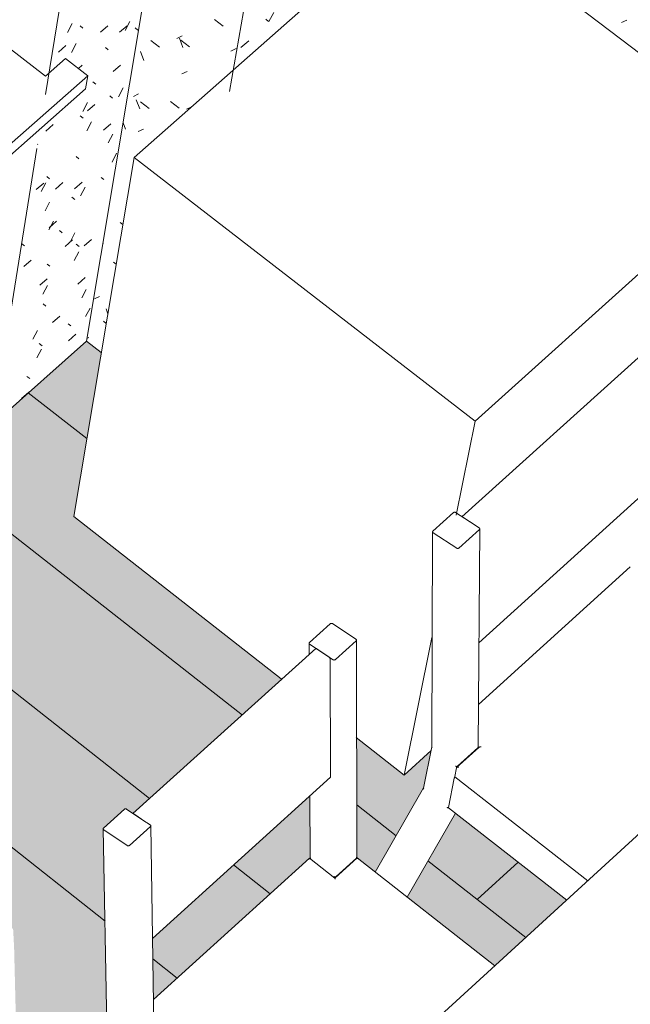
# Model space of a CAD drawing. Header units: centimetres. Extents: x -2274.6 to -2273.04, y 1316.35 to 1317.85.
# Tile 43 of 59: x -2273.83 to -2273.74, y 1317.37 to 1317.53. Entities that reach past the tile are written whole.
import ezdxf

# ---------------------------------------------------------------- set-up
doc = ezdxf.new("R2010")
doc.units = ezdxf.units.CM
for name, color, linetype, lineweight in [('Meble', 7, 'Continuous', 9), ('Okna', 7, 'Continuous', 9), ('Stropy', 7, 'Continuous', 9), ('Wyposażenie elektryczne', 7, 'Continuous', 9), ('Wzór powierzchni', 7, 'Continuous', 9), ('Wzór powierzchni-1', 250, 'Continuous', 9), ('Wzór powierzchni-4', 10, 'Continuous', 9), ('Wzór powierzchni-7', 9, 'Continuous', 9), ('Ściany', 7, 'Continuous', 9)]:
    doc.layers.add(name, color=color, linetype=linetype, lineweight=lineweight)
doc.layers.add('Wzór powierzchni-2', color=7, linetype='Continuous', lineweight=9, true_color=0xedebe7)

# ---------------------------------------------------------------- blocks, each defined once
blk = doc.blocks.new('FP_8-Aksono')
at = {"layer": 'Wzór powierzchni-2'}
h = blk.add_hatch(color=256, dxfattribs=at)
h.paths.add_polyline_path([(-2273.61639, 1317.26225), (-2273.61642, 1317.26225), (-2273.61639, 1317.26229)])
h.paths.add_polyline_path([(-2273.66998, 1317.21306), (-2273.67, 1317.21309), (-2273.66998, 1317.21309)])
h.paths.add_polyline_path([(-2273.68543, 1317.18383), (-2273.61341, 1317.25284), (-2273.61655, 1317.25539), (-2273.61604, 1317.2821), (-2273.61611, 1317.28221), (-2273.61954, 1317.2849), (-2273.62809, 1317.27104), (-2273.62997, 1317.26481), (-2273.62994, 1317.26391), (-2273.62996, 1317.26145), (-2273.63032, 1317.23819), (-2273.6337, 1317.23503), (-2273.63381, 1317.23506), (-2273.6339, 1317.23509), (-2273.63785, 1317.23829), (-2273.63767, 1317.25755), (-2273.66229, 1317.23415), (-2273.66233, 1317.23412), (-2273.66241, 1317.23365), (-2273.66238, 1317.23298), (-2273.66237, 1317.23053), (-2273.66241, 1317.20745), (-2273.66584, 1317.20426), (-2273.66585, 1317.20426), (-2273.6661, 1317.20438), (-2273.66998, 1317.20756), (-2273.67009, 1317.23411), (-2273.67021, 1317.2341), (-2273.6719, 1317.23545), (-2273.68054, 1317.22107), (-2273.68219, 1317.21498), (-2273.68215, 1317.20966), (-2273.682, 1317.18868), (-2273.68543, 1317.18548), (-2273.68547, 1317.18548), (-2273.68564, 1317.18554), (-2273.68959, 1317.1888), (-2273.68958, 1317.18987), (-2273.68969, 1317.19613), (-2273.68985, 1317.20781), (-2273.70147, 1317.19673), (-2273.68584, 1317.18416)])
h.paths.add_polyline_path([(-2273.68408, 1317.21793), (-2273.684, 1317.218), (-2273.68408, 1317.21793)])
h.paths.add_polyline_path([(-2273.68392, 1317.21797), (-2273.68381, 1317.21811), (-2273.6839, 1317.218)])
h.paths.add_polyline_path([(-2273.68402, 1317.21793), (-2273.68391, 1317.218), (-2273.68398, 1317.218), (-2273.68402, 1317.21794)])
h.paths.add_polyline_path([(-2273.67934, 1317.2256), (-2273.67899, 1317.22608), (-2273.67933, 1317.22562)])
h.paths.add_polyline_path([(-2273.68977, 1317.22872), (-2273.67779, 1317.24012), (-2273.70636, 1317.26283), (-2273.71068, 1317.24596), (-2273.711, 1317.24565), (-2273.6914, 1317.23002)])
h.paths.add_polyline_path([(-2273.67717, 1317.2292), (-2273.67684, 1317.22964), (-2273.67712, 1317.22928)])
h.paths.add_polyline_path([(-2273.66098, 1317.23858), (-2273.66103, 1317.23871), (-2273.661, 1317.23861), (-2273.66098, 1317.23859)])
h.paths.add_polyline_path([(-2273.71709, 1317.25051), (-2273.71414, 1317.26233), (-2273.7223, 1317.25467), (-2273.71788, 1317.25114)])
h.paths.add_polyline_path([(-2273.58474, 1317.29251), (-2273.58477, 1317.29254), (-2273.58474, 1317.2927)])
h.paths.add_polyline_path([(-2273.60895, 1317.25711), (-2273.58185, 1317.28308), (-2273.58499, 1317.28559), (-2273.58437, 1317.30506), (-2273.60831, 1317.2823), (-2273.60835, 1317.28227), (-2273.60844, 1317.28193), (-2273.60842, 1317.28112), (-2273.60848, 1317.27795), (-2273.60859, 1317.2736), (-2273.60895, 1317.25718)])
h.paths.add_polyline_path([(-2273.63151, 1317.26795), (-2273.63139, 1317.26802), (-2273.63147, 1317.26801), (-2273.63151, 1317.26796)])
h.paths.add_polyline_path([(-2273.63141, 1317.26798), (-2273.63128, 1317.26816), (-2273.6314, 1317.26799)])
h.paths.add_polyline_path([(-2273.63731, 1317.27853), (-2273.62561, 1317.28964), (-2273.6524, 1317.31058), (-2273.657, 1317.29398), (-2273.63887, 1317.27975)])
h.paths.add_polyline_path([(-2273.57741, 1317.28733), (-2273.53604, 1317.32697), (-2273.55287, 1317.33986), (-2273.56817, 1317.32528), (-2273.56968, 1317.32645), (-2273.57452, 1317.31879), (-2273.57656, 1317.31223), (-2273.57656, 1317.31151), (-2273.57667, 1317.30817), (-2273.57685, 1317.30324), (-2273.57741, 1317.2874)])
h.paths.add_polyline_path([(-2273.6632, 1317.29884), (-2273.65902, 1317.31414), (-2273.66979, 1317.30401), (-2273.66463, 1317.29996)])
h.paths.add_polyline_path([(-2273.57788, 1317.31573), (-2273.57776, 1317.31581), (-2273.57784, 1317.31579), (-2273.57787, 1317.31574)])
h.paths.add_polyline_path([(-2273.57778, 1317.31576), (-2273.57765, 1317.31593), (-2273.57776, 1317.31579)])
h.paths.add_polyline_path([(-2273.81059, 1317.32511), (-2273.80157, 1317.33335), (-2273.80171, 1317.33375), (-2273.80181, 1317.33411), (-2273.80183, 1317.33467), (-2273.80171, 1317.33515), (-2273.80067, 1317.33779), (-2273.81644, 1317.35031), (-2273.8243, 1317.33639), (-2273.8245, 1317.33621), (-2273.81822, 1317.33119)])
h.paths.add_polyline_path([(-2273.58369, 1317.3261), (-2273.57721, 1317.33225), (-2273.5925, 1317.34402), (-2273.59258, 1317.34382), (-2273.59584, 1317.34079), (-2273.59602, 1317.34081), (-2273.59607, 1317.34084), (-2273.59997, 1317.34393), (-2273.59992, 1317.34412), (-2273.59855, 1317.34868), (-2273.61158, 1317.35872), (-2273.618, 1317.35269), (-2273.61733, 1317.35213), (-2273.61725, 1317.35185), (-2273.61712, 1317.35189), (-2273.59247, 1317.33287)])
h.paths.add_polyline_path([(-2273.86244, 1317.32611), (-2273.8424, 1317.34422), (-2273.84233, 1317.34423), (-2273.84227, 1317.34423), (-2273.84227, 1317.34427), (-2273.84232, 1317.34526), (-2273.8424, 1317.34815), (-2273.84258, 1317.35418), (-2273.86836, 1317.33087), (-2273.86306, 1317.32661)])
h.paths.add_polyline_path([(-2273.82167, 1317.35443), (-2273.82165, 1317.3543), (-2273.82166, 1317.35438)])
h.paths.add_polyline_path([(-2273.87666, 1317.33754), (-2273.87683, 1317.34164), (-2273.87709, 1317.34791), (-2273.87705, 1317.34791), (-2273.87705, 1317.34817), (-2273.87362, 1317.35126), (-2273.87324, 1317.35126), (-2273.87222, 1317.35059), (-2273.84323, 1317.3767), (-2273.84323, 1317.37861), (-2273.83983, 1317.38167), (-2273.83941, 1317.38165), (-2273.83568, 1317.37912), (-2273.83552, 1317.37611), (-2273.83521, 1317.36358), (-2273.83513, 1317.36087), (-2273.83464, 1317.34426), (-2273.83459, 1317.34426), (-2273.82956, 1317.34024), (-2273.82918, 1317.34096), (-2273.82889, 1317.34143), (-2273.82758, 1317.3438), (-2273.82166, 1317.35458), (-2273.82048, 1317.36092), (-2273.82046, 1317.36092), (-2273.82052, 1317.36242), (-2273.82062, 1317.36731), (-2273.821, 1317.38798), (-2273.8211, 1317.39328), (-2273.82109, 1317.39514), (-2273.82107, 1317.39515), (-2273.82107, 1317.39541), (-2273.81771, 1317.39844), (-2273.81732, 1317.39844), (-2273.8163, 1317.39778), (-2273.79233, 1317.41937), (-2273.82591, 1317.44563), (-2273.82145, 1317.47202), (-2273.82384, 1317.47388), (-2273.9296, 1317.3801), (-2273.87667, 1317.33755)])
h.paths.add_polyline_path([(-2273.83478, 1317.34424), (-2273.83475, 1317.34431), (-2273.83478, 1317.34426)])
h.paths.add_polyline_path([(-2273.62069, 1317.34878), (-2273.62071, 1317.34885), (-2273.6207, 1317.34879)])
h.paths.add_polyline_path([(-2273.81794, 1317.35064), (-2273.81781, 1317.35083), (-2273.8179, 1317.35071)])
h.paths.add_polyline_path([(-2273.81778, 1317.35094), (-2273.8176, 1317.35124), (-2273.81765, 1317.35127), (-2273.81775, 1317.35099)])
h.paths.add_polyline_path([(-2273.81303, 1317.36775), (-2273.78783, 1317.39051), (-2273.78779, 1317.39055), (-2273.78775, 1317.39059), (-2273.78772, 1317.39059), (-2273.78776, 1317.39198), (-2273.78779, 1317.39691), (-2273.7878, 1317.39798), (-2273.78784, 1317.40055), (-2273.8132, 1317.37759), (-2273.81303, 1317.36786)])
h.paths.add_polyline_path([(-2273.75797, 1317.3732), (-2273.74638, 1317.38378), (-2273.76431, 1317.3978), (-2273.7721, 1317.38429), (-2273.75843, 1317.37356)])
h.paths.add_polyline_path([(-2273.77723, 1317.38831), (-2273.77714, 1317.38846), (-2273.77672, 1317.38917), (-2273.77606, 1317.39037), (-2273.76944, 1317.40205), (-2273.76826, 1317.40786), (-2273.77259, 1317.40394), (-2273.78026, 1317.40986), (-2273.78018, 1317.39055), (-2273.78011, 1317.39057), (-2273.77724, 1317.38832)])
h.paths.add_polyline_path([(-2273.78029, 1317.39055), (-2273.78026, 1317.39063), (-2273.78029, 1317.39058)])
h.paths.add_polyline_path([(-2273.76578, 1317.39803), (-2273.76562, 1317.39828), (-2273.76573, 1317.3981)])
h.paths.add_polyline_path([(-2273.7656, 1317.39833), (-2273.76541, 1317.39866), (-2273.76546, 1317.39868), (-2273.76557, 1317.39842)])
h.paths.add_polyline_path([(-2273.70627, 1317.42044), (-2273.69961, 1317.42653), (-2273.72585, 1317.44674), (-2273.72598, 1317.44619), (-2273.72838, 1317.44401), (-2273.72852, 1317.43783), (-2273.72848, 1317.43748), (-2273.72838, 1317.4375), (-2273.7136, 1317.42609)])
h.paths.add_polyline_path([(-2273.72857, 1317.43749), (-2273.72854, 1317.43757), (-2273.72857, 1317.43751)])
blk = doc.blocks.new('FP_18-Aksono')
at = {"layer": 'Wzór powierzchni-4'}
for p, q in [((-2273.82615, 1317.52505), (-2273.8269, 1317.5236)), ((-2273.82441, 1317.5243), (-2273.82487, 1317.52468)), ((-2273.82159, 1317.52365), (-2273.82039, 1317.52471)), ((-2273.81849, 1317.52366), (-2273.81729, 1317.52471)), ((-2273.81686, 1317.52537), (-2273.81761, 1317.52393)), ((-2273.81556, 1317.524), (-2273.81601, 1317.52438)), ((-2273.82837, 1317.52044), (-2273.82716, 1317.5215)), ((-2273.82552, 1317.52185), (-2273.82627, 1317.52041)), ((-2273.82922, 1317.52109), (-2273.82923, 1317.5211)), ((-2273.82032, 1317.52081), (-2273.82077, 1317.52119)), ((-2273.82515, 1317.5178), (-2273.82455, 1317.51833)), ((-2273.81954, 1317.51731), (-2273.81835, 1317.51836)), ((-2273.82236, 1317.51531), (-2273.82281, 1317.51568)), ((-2273.81792, 1317.5147), (-2273.81867, 1317.51327)), ((-2273.82366, 1317.51234), (-2273.82441, 1317.51091)), ((-2273.82368, 1317.51097), (-2273.82249, 1317.51202)), ((-2273.81965, 1317.51302), (-2273.8201, 1317.5134)), ((-2273.83042, 1317.50774), (-2273.82922, 1317.50879)), ((-2273.8244, 1317.50983), (-2273.82485, 1317.5102)), ((-2273.82305, 1317.5092), (-2273.82379, 1317.50778)), ((-2273.82111, 1317.50786), (-2273.81992, 1317.50891)), ((-2273.81958, 1317.50726), (-2273.82032, 1317.50584)), ((-2273.83169, 1317.50564), (-2273.83174, 1317.50555)), ((-2273.81898, 1317.50415), (-2273.81972, 1317.50274)), ((-2273.82507, 1317.50325), (-2273.82551, 1317.50362)), ((-2273.83194, 1317.49831), (-2273.83075, 1317.49936)), ((-2273.83042, 1317.4994), (-2273.83116, 1317.49798)), ((-2273.82981, 1317.50004), (-2273.83026, 1317.50041)), ((-2273.82884, 1317.49837), (-2273.82765, 1317.49942)), ((-2273.82575, 1317.49843), (-2273.82456, 1317.49948)), ((-2273.82102, 1317.4999), (-2273.82146, 1317.50027)), ((-2273.82407, 1317.49869), (-2273.82481, 1317.49728)), ((-2273.82979, 1317.4963), (-2273.83053, 1317.49489)), ((-2273.82573, 1317.49671), (-2273.82618, 1317.49708)), ((-2273.82917, 1317.49322), (-2273.82991, 1317.49181)), ((-2273.82985, 1317.49215), (-2273.82867, 1317.4932)), ((-2273.82774, 1317.49132), (-2273.82819, 1317.49168)), ((-2273.8257, 1317.49134), (-2273.82643, 1317.48994)), ((-2273.82728, 1317.48914), (-2273.8261, 1317.49018)), ((-2273.82421, 1317.48922), (-2273.82303, 1317.49026)), ((-2273.83383, 1317.48921), (-2273.83428, 1317.48957)), ((-2273.82508, 1317.48829), (-2273.82582, 1317.48689)), ((-2273.82504, 1317.48913), (-2273.82549, 1317.48949)), ((-2273.83395, 1317.48588), (-2273.83276, 1317.48693)), ((-2273.82974, 1317.48594), (-2273.83019, 1317.4863)), ((-2273.83136, 1317.48289), (-2273.83018, 1317.48394)), ((-2273.82523, 1317.48308), (-2273.82406, 1317.48412)), ((-2273.83015, 1317.48285), (-2273.83089, 1317.48145)), ((-2273.82387, 1317.48222), (-2273.8246, 1317.48083)), ((-2273.83039, 1317.47952), (-2273.83083, 1317.47987)), ((-2273.82327, 1317.47921), (-2273.824, 1317.47783)), ((-2273.8293, 1317.47687), (-2273.82812, 1317.47791)), ((-2273.83175, 1317.4756), (-2273.83248, 1317.47421)), ((-2273.82635, 1317.47632), (-2273.8268, 1317.47667)), ((-2273.82675, 1317.47394), (-2273.82558, 1317.47498)), ((-2273.83112, 1317.4726), (-2273.83185, 1317.47121)), ((-2273.83102, 1317.47314), (-2273.83147, 1317.47348)), ((-2273.833, 1317.46784), (-2273.83345, 1317.46819)), ((-2273.83434, 1317.46463), (-2273.83317, 1317.46567))]:
    blk.add_line(p, q, dxfattribs=at)
blk = doc.blocks.new('FP_21-Aksono')
at = {"layer": 'Wzór powierzchni-4'}
for p, q in [((-2273.8032, 1317.52574), (-2273.80178, 1317.52465)), ((-2273.80838, 1317.52308), (-2273.80925, 1317.52267)), ((-2273.81344, 1317.52234), (-2273.81204, 1317.52126)), ((-2273.80831, 1317.52121), (-2273.80885, 1317.5227)), ((-2273.80862, 1317.52237), (-2273.80721, 1317.52129)), ((-2273.8146, 1317.51908), (-2273.81514, 1317.52056)), ((-2273.79969, 1317.52104), (-2273.80057, 1317.52063)), ((-2273.8076, 1317.51736), (-2273.80846, 1317.51696)), ((-2273.81543, 1317.51372), (-2273.81628, 1317.51332)), ((-2273.81526, 1317.51131), (-2273.8158, 1317.51279)), ((-2273.81511, 1317.51247), (-2273.81371, 1317.51139)), ((-2273.81031, 1317.51248), (-2273.80891, 1317.5114)), ((-2273.80687, 1317.51164), (-2273.80768, 1317.51126)), ((-2273.81756, 1317.50805), (-2273.81794, 1317.50908)), ((-2273.81463, 1317.50806), (-2273.81549, 1317.50766)), ((-2273.81839, 1317.49301), (-2273.81796, 1317.49267)), ((-2273.82113, 1317.48955), (-2273.82119, 1317.48971)), ((-2273.81947, 1317.4866), (-2273.81904, 1317.48627)), ((-2273.82173, 1317.48108), (-2273.82256, 1317.4807)), ((-2273.82039, 1317.4783), (-2273.82068, 1317.47908)), ((-2273.82108, 1317.47708), (-2273.82065, 1317.47674)), ((-2273.82347, 1317.47445), (-2273.82377, 1317.47432))]:
    blk.add_line(p, q, dxfattribs=at)
blk = doc.blocks.new('FP_23-Aksono')
at = {"layer": 'Wzór powierzchni-4'}
blk.add_line((-2273.73663, 1317.52563), (-2273.73753, 1317.52522), dxfattribs=at)
blk = doc.blocks.new('FP_24-Aksono')
at = {"layer": 'Wzór powierzchni-4'}
for p, q in [((-2273.74838, 1317.67234), (-2273.74883, 1317.67286)), ((-2273.75162, 1317.67205), (-2273.75197, 1317.67139)), ((-2273.75062, 1317.66913), (-2273.75147, 1317.66748)), ((-2273.75079, 1317.66593), (-2273.75125, 1317.66645)), ((-2273.75734, 1317.66417), (-2273.7578, 1317.66468)), ((-2273.75723, 1317.66202), (-2273.75592, 1317.66316)), ((-2273.7563, 1317.66306), (-2273.75715, 1317.66141)), ((-2273.75395, 1317.6617), (-2273.75265, 1317.66283)), ((-2273.74806, 1317.66285), (-2273.74851, 1317.66336)), ((-2273.76253, 1317.66085), (-2273.763, 1317.66136)), ((-2273.75069, 1317.66137), (-2273.74939, 1317.6625)), ((-2273.74964, 1317.66136), (-2273.75049, 1317.65973)), ((-2273.7645, 1317.65891), (-2273.76319, 1317.66004)), ((-2273.7625, 1317.66087), (-2273.76336, 1317.65922)), ((-2273.7532, 1317.65955), (-2273.75365, 1317.66006)), ((-2273.76198, 1317.65698), (-2273.76283, 1317.65534)), ((-2273.74916, 1317.65751), (-2273.75, 1317.65588)), ((-2273.76189, 1317.65483), (-2273.76058, 1317.65596)), ((-2273.75534, 1317.65421), (-2273.75404, 1317.65534)), ((-2273.77133, 1317.65366), (-2273.77218, 1317.65202)), ((-2273.76352, 1317.65292), (-2273.76399, 1317.65342)), ((-2273.75837, 1317.65422), (-2273.75922, 1317.65259)), ((-2273.75422, 1317.65169), (-2273.75467, 1317.65218)), ((-2273.76871, 1317.64959), (-2273.76918, 1317.65009)), ((-2273.75786, 1317.65038), (-2273.75871, 1317.64876)), ((-2273.75278, 1317.65019), (-2273.75149, 1317.65132)), ((-2273.7765, 1317.64854), (-2273.77518, 1317.64968)), ((-2273.75935, 1317.64837), (-2273.75981, 1317.64887)), ((-2273.77704, 1317.64756), (-2273.77748, 1317.64672)), ((-2273.75998, 1317.64707), (-2273.75867, 1317.6482)), ((-2273.77391, 1317.64625), (-2273.77438, 1317.64675)), ((-2273.77383, 1317.6445), (-2273.77251, 1317.64564)), ((-2273.77024, 1317.64594), (-2273.77109, 1317.64431)), ((-2273.77051, 1317.64421), (-2273.7692, 1317.64535)), ((-2273.76451, 1317.64505), (-2273.76497, 1317.64555)), ((-2273.76721, 1317.64393), (-2273.7659, 1317.64506)), ((-2273.76351, 1317.64435), (-2273.76435, 1317.64272)), ((-2273.7574, 1317.64308), (-2273.75611, 1317.64421)), ((-2273.75523, 1317.64388), (-2273.75568, 1317.64437)), ((-2273.7697, 1317.64211), (-2273.77054, 1317.64048)), ((-2273.75685, 1317.64276), (-2273.7577, 1317.64115)), ((-2273.77628, 1317.63988), (-2273.77675, 1317.64038)), ((-2273.76687, 1317.63874), (-2273.76733, 1317.63923)), ((-2273.75635, 1317.63898), (-2273.75719, 1317.63737)), ((-2273.77848, 1317.63732), (-2273.77716, 1317.63846)), ((-2273.77344, 1317.63689), (-2273.77391, 1317.63738)), ((-2273.77184, 1317.63678), (-2273.77054, 1317.63792)), ((-2273.76916, 1317.6383), (-2273.77, 1317.63668)), ((-2273.7576, 1317.63761), (-2273.75805, 1317.63809)), ((-2273.76409, 1317.63577), (-2273.76455, 1317.63626)), ((-2273.75554, 1317.63547), (-2273.75425, 1317.63659)), ((-2273.77848, 1317.63492), (-2273.77933, 1317.6333)), ((-2273.76554, 1317.63564), (-2273.76638, 1317.63402)), ((-2273.75585, 1317.63522), (-2273.75669, 1317.63362)), ((-2273.75487, 1317.63467), (-2273.75532, 1317.63515)), ((-2273.77863, 1317.63354), (-2273.7791, 1317.63403)), ((-2273.76923, 1317.63244), (-2273.76969, 1317.63293)), ((-2273.76922, 1317.63283), (-2273.76792, 1317.63396)), ((-2273.76594, 1317.63257), (-2273.76465, 1317.6337)), ((-2273.76269, 1317.63232), (-2273.76139, 1317.63345)), ((-2273.76502, 1317.63187), (-2273.76586, 1317.63026)), ((-2273.75996, 1317.63136), (-2273.76041, 1317.63184)), ((-2273.77647, 1317.62965), (-2273.77516, 1317.63078)), ((-2273.77955, 1317.62576), (-2273.78002, 1317.62624)), ((-2273.77736, 1317.62735), (-2273.7782, 1317.62573)), ((-2273.77382, 1317.62573), (-2273.77252, 1317.62686)), ((-2273.76728, 1317.62526), (-2273.76598, 1317.62638)), ((-2273.77063, 1317.62586), (-2273.77147, 1317.62425)), ((-2273.77018, 1317.62472), (-2273.77064, 1317.6252)), ((-2273.7768, 1317.62359), (-2273.77764, 1317.62198)), ((-2273.76398, 1317.62439), (-2273.76481, 1317.62279)), ((-2273.76094, 1317.6237), (-2273.76139, 1317.62417)), ((-2273.77532, 1317.62139), (-2273.77578, 1317.62187)), ((-2273.7647, 1317.62139), (-2273.76341, 1317.62251)), ((-2273.76147, 1317.62117), (-2273.76018, 1317.62229)), ((-2273.75825, 1317.62094), (-2273.75697, 1317.62206)), ((-2273.75739, 1317.62294), (-2273.75823, 1317.62135)), ((-2273.77625, 1317.61985), (-2273.77709, 1317.61824)), ((-2273.76603, 1317.62038), (-2273.76648, 1317.62086)), ((-2273.76346, 1317.62068), (-2273.76429, 1317.61909)), ((-2273.75687, 1317.61939), (-2273.75731, 1317.61987)), ((-2273.78047, 1317.61804), (-2273.78094, 1317.61852)), ((-2273.77186, 1317.61821), (-2273.77057, 1317.61933)), ((-2273.77263, 1317.61727), (-2273.77346, 1317.61567)), ((-2273.77113, 1317.61706), (-2273.77159, 1317.61753)), ((-2273.76295, 1317.61699), (-2273.76378, 1317.6154)), ((-2273.78237, 1317.61522), (-2273.78106, 1317.61635)), ((-2273.77907, 1317.61501), (-2273.77777, 1317.61614)), ((-2273.76926, 1317.61438), (-2273.76797, 1317.6155)), ((-2273.7628, 1317.61396), (-2273.76152, 1317.61508)), ((-2273.76192, 1317.61609), (-2273.76237, 1317.61656)), ((-2273.77209, 1317.61358), (-2273.77292, 1317.61198)), ((-2273.75942, 1317.61445), (-2273.76025, 1317.61287)), ((-2273.78279, 1317.61181), (-2273.78326, 1317.61228)), ((-2273.77345, 1317.61088), (-2273.77391, 1317.61134)), ((-2273.76425, 1317.60995), (-2273.7647, 1317.61042)), ((-2273.76026, 1317.61018), (-2273.75899, 1317.61129)), ((-2273.75892, 1317.6108), (-2273.75974, 1317.60922)), ((-2273.78365, 1317.60796), (-2273.78235, 1317.60909)), ((-2273.77997, 1317.60896), (-2273.78043, 1317.60943)), ((-2273.77767, 1317.6076), (-2273.7785, 1317.60601)), ((-2273.77068, 1317.60805), (-2273.77114, 1317.60851)), ((-2273.76734, 1317.60699), (-2273.76606, 1317.60811)), ((-2273.76153, 1317.60715), (-2273.76197, 1317.60761)), ((-2273.77102, 1317.60624), (-2273.77185, 1317.60465)), ((-2273.78383, 1317.60529), (-2273.78466, 1317.60369)), ((-2273.78099, 1317.60416), (-2273.7797, 1317.60528)), ((-2273.77772, 1317.60397), (-2273.77643, 1317.6051)), ((-2273.77577, 1317.60472), (-2273.77623, 1317.60518)), ((-2273.77447, 1317.60379), (-2273.77318, 1317.60491)), ((-2273.76656, 1317.60384), (-2273.76701, 1317.6043)), ((-2273.76444, 1317.60489), (-2273.76526, 1317.60331)), ((-2273.76479, 1317.60324), (-2273.76352, 1317.60436)), ((-2273.77049, 1317.60259), (-2273.77131, 1317.60102)), ((-2273.78326, 1317.60162), (-2273.78408, 1317.60003)), ((-2273.78599, 1317.59803), (-2273.78603, 1317.59807)), ((-2273.78555, 1317.59715), (-2273.78426, 1317.59828)), ((-2273.77963, 1317.59913), (-2273.78045, 1317.59755)), ((-2273.77901, 1317.59682), (-2273.77772, 1317.59794)), ((-2273.77668, 1317.59719), (-2273.77714, 1317.59765)), ((-2273.76996, 1317.59897), (-2273.77078, 1317.5974)), ((-2273.76751, 1317.59637), (-2273.76796, 1317.59682)), ((-2273.76642, 1317.59652), (-2273.76724, 1317.59495)), ((-2273.76292, 1317.59599), (-2273.76165, 1317.5971)), ((-2273.77907, 1317.5955), (-2273.7799, 1317.59392)), ((-2273.78177, 1317.59386), (-2273.78223, 1317.59431)), ((-2273.7764, 1317.5931), (-2273.77512, 1317.59422)), ((-2273.77317, 1317.59294), (-2273.77189, 1317.59406)), ((-2273.77254, 1317.59305), (-2273.773, 1317.59351)), ((-2273.76996, 1317.59279), (-2273.76868, 1317.5939)), ((-2273.7659, 1317.59294), (-2273.76672, 1317.59138)), ((-2273.76344, 1317.59226), (-2273.76389, 1317.59271)), ((-2273.78687, 1317.59051), (-2273.78728, 1317.59092)), ((-2273.78353, 1317.58986), (-2273.78225, 1317.59098)), ((-2273.77759, 1317.58973), (-2273.77805, 1317.59018)), ((-2273.78462, 1317.58956), (-2273.78545, 1317.58798)), ((-2273.77797, 1317.5883), (-2273.77879, 1317.58673)), ((-2273.76845, 1317.58896), (-2273.76889, 1317.58941)), ((-2273.78091, 1317.58618), (-2273.77963, 1317.58729)), ((-2273.77445, 1317.58589), (-2273.77318, 1317.58701)), ((-2273.77139, 1317.58705), (-2273.77221, 1317.5855)), ((-2273.76488, 1317.58582), (-2273.7657, 1317.58427)), ((-2273.77988, 1317.58367), (-2273.78034, 1317.58412)), ((-2273.77743, 1317.58472), (-2273.77825, 1317.58316)), ((-2273.77189, 1317.58226), (-2273.77063, 1317.58337)), ((-2273.77073, 1317.58295), (-2273.77118, 1317.58339)), ((-2273.78634, 1317.58169), (-2273.7868, 1317.58214)), ((-2273.7687, 1317.58213), (-2273.76744, 1317.58323)), ((-2273.76553, 1317.582), (-2273.76427, 1317.5831)), ((-2273.76438, 1317.58229), (-2273.76519, 1317.58075)), ((-2273.78654, 1317.5812), (-2273.78736, 1317.57964)), ((-2273.77688, 1317.58117), (-2273.7777, 1317.57961)), ((-2273.77712, 1317.58097), (-2273.77757, 1317.58142)), ((-2273.76802, 1317.58027), (-2273.76847, 1317.58071)), ((-2273.77894, 1317.57902), (-2273.77767, 1317.58013)), ((-2273.77334, 1317.5788), (-2273.77415, 1317.57725)), ((-2273.76387, 1317.57878), (-2273.76468, 1317.57724)), ((-2273.78929, 1317.57587), (-2273.78801, 1317.57699)), ((-2273.78598, 1317.57764), (-2273.78679, 1317.57608)), ((-2273.78215, 1317.57764), (-2273.78261, 1317.57809)), ((-2273.77301, 1317.57696), (-2273.77346, 1317.5774)), ((-2273.78604, 1317.57576), (-2273.78476, 1317.57687)), ((-2273.77637, 1317.57541), (-2273.7751, 1317.57652)), ((-2273.76999, 1317.57518), (-2273.76873, 1317.57629)), ((-2273.76415, 1317.57644), (-2273.76444, 1317.57672)), ((-2273.77281, 1317.57528), (-2273.77362, 1317.57374)), ((-2273.76747, 1317.57162), (-2273.76622, 1317.57272)), ((-2273.78303, 1317.57031), (-2273.78349, 1317.57075)), ((-2273.79053, 1317.56888), (-2273.78925, 1317.56999)), ((-2273.78485, 1317.57057), (-2273.78566, 1317.56902)), ((-2273.77827, 1317.56943), (-2273.77908, 1317.56789)), ((-2273.77444, 1317.56838), (-2273.77318, 1317.56949)), ((-2273.77392, 1317.56968), (-2273.77437, 1317.57012)), ((-2273.77176, 1317.5683), (-2273.77257, 1317.56676)), ((-2273.78807, 1317.56697), (-2273.78853, 1317.56741)), ((-2273.7879, 1317.5653), (-2273.78663, 1317.56642)), ((-2273.78429, 1317.56706), (-2273.7851, 1317.56552)), ((-2273.78467, 1317.56521), (-2273.7834, 1317.56632)), ((-2273.78146, 1317.56512), (-2273.78019, 1317.56623)), ((-2273.77891, 1317.56636), (-2273.77936, 1317.5668)), ((-2273.77191, 1317.56485), (-2273.77065, 1317.56595)), ((-2273.76987, 1317.56576), (-2273.77031, 1317.56619)), ((-2273.77124, 1317.56483), (-2273.77205, 1317.5633)), ((-2273.78373, 1317.56357), (-2273.78454, 1317.56203)), ((-2273.78391, 1317.56304), (-2273.78436, 1317.56347)), ((-2273.77482, 1317.56246), (-2273.77527, 1317.56289)), ((-2273.78018, 1317.56129), (-2273.78099, 1317.55975)), ((-2273.77072, 1317.56138), (-2273.77153, 1317.55986)), ((-2273.79236, 1317.55847), (-2273.79109, 1317.55958)), ((-2273.7859, 1317.55832), (-2273.78464, 1317.55943)), ((-2273.77003, 1317.55795), (-2273.76878, 1317.55905)), ((-2273.7675, 1317.55868), (-2273.76806, 1317.55761)), ((-2273.78615, 1317.55711), (-2273.78661, 1317.55753)), ((-2273.77964, 1317.55783), (-2273.78044, 1317.5563)), ((-2273.77707, 1317.55657), (-2273.77752, 1317.55699)), ((-2273.76811, 1317.55604), (-2273.76855, 1317.55646)), ((-2273.79255, 1317.55506), (-2273.79302, 1317.55549)), ((-2273.7834, 1317.55453), (-2273.78385, 1317.55496)), ((-2273.78332, 1317.55482), (-2273.78206, 1317.55593)), ((-2273.78013, 1317.55475), (-2273.77888, 1317.55586)), ((-2273.77696, 1317.55469), (-2273.77571, 1317.55579)), ((-2273.77437, 1317.55401), (-2273.77481, 1317.55443)), ((-2273.79164, 1317.55305), (-2273.79245, 1317.55152)), ((-2273.79034, 1317.55153), (-2273.78908, 1317.55264)), ((-2273.78839, 1317.5512), (-2273.78884, 1317.55162)), ((-2273.78506, 1317.55201), (-2273.78587, 1317.55048)), ((-2273.77931, 1317.5507), (-2273.77976, 1317.55112)), ((-2273.77856, 1317.55098), (-2273.77936, 1317.54946)), ((-2273.77035, 1317.55021), (-2273.77079, 1317.55063)), ((-2273.79107, 1317.54961), (-2273.79187, 1317.54808)), ((-2273.78774, 1317.54806), (-2273.78648, 1317.54917)), ((-2273.78137, 1317.54796), (-2273.78012, 1317.54906)), ((-2273.77212, 1317.54995), (-2273.77292, 1317.54844)), ((-2273.77802, 1317.54757), (-2273.77882, 1317.54606)), ((-2273.7905, 1317.54618), (-2273.7913, 1317.54466)), ((-2273.77883, 1317.54454), (-2273.77758, 1317.54564)), ((-2273.77568, 1317.5445), (-2273.77444, 1317.54559)), ((-2273.77255, 1317.54445), (-2273.77131, 1317.54555)), ((-2273.78923, 1317.54406), (-2273.78969, 1317.54447)), ((-2273.78694, 1317.54398), (-2273.78774, 1317.54246)), ((-2273.78019, 1317.54361), (-2273.78063, 1317.54402)), ((-2273.77749, 1317.54419), (-2273.77829, 1317.54268)), ((-2273.78577, 1317.54125), (-2273.78452, 1317.54235)), ((-2273.77126, 1317.54317), (-2273.7717, 1317.54358)), ((-2273.79422, 1317.54072), (-2273.79468, 1317.54113)), ((-2273.78638, 1317.54059), (-2273.78718, 1317.53907)), ((-2273.78512, 1317.54029), (-2273.78557, 1317.5407)), ((-2273.77402, 1317.54201), (-2273.77482, 1317.54051)), ((-2273.79597, 1317.53796), (-2273.79471, 1317.53907)), ((-2273.79276, 1317.53793), (-2273.7915, 1317.53904)), ((-2273.78321, 1317.53785), (-2273.78197, 1317.53895)), ((-2273.77615, 1317.53987), (-2273.77659, 1317.54028)), ((-2273.79007, 1317.53696), (-2273.79053, 1317.53738)), ((-2273.78105, 1317.53657), (-2273.7815, 1317.53697)), ((-2273.79178, 1317.53479), (-2273.79258, 1317.53328)), ((-2273.78528, 1317.53386), (-2273.78607, 1317.53235)), ((-2273.79716, 1317.53122), (-2273.7959, 1317.53232)), ((-2273.79228, 1317.53116), (-2273.79273, 1317.53156)), ((-2273.79718, 1317.529), (-2273.79798, 1317.52749)), ((-2273.79455, 1317.52786), (-2273.7933, 1317.52896)), ((-2273.79136, 1317.52785), (-2273.79012, 1317.52895)), ((-2273.78954, 1317.5287), (-2273.78999, 1317.5291)), ((-2273.79362, 1317.52687), (-2273.79441, 1317.52537)), ((-2273.79448, 1317.52537), (-2273.79493, 1317.52577)), ((-2273.79892, 1317.52118), (-2273.79767, 1317.52228))]:
    blk.add_line(p, q, dxfattribs=at)
blk = doc.blocks.new('FP_36-Aksono')
at = {"layer": 'Wzór powierzchni-7'}
for p, q in [((-2273.83325, 1317.46554), (-2273.82379, 1317.45817)), ((-2273.84814, 1317.45233), (-2273.79868, 1317.41358)), ((-2273.86311, 1317.43906), (-2273.81367, 1317.40014)), ((-2273.87816, 1317.42571), (-2273.82085, 1317.38039)), ((-2273.78024, 1317.39914), (-2273.77388, 1317.39416)), ((-2273.76874, 1317.39013), (-2273.75294, 1317.37775)), ((-2273.76079, 1317.3839), (-2273.75418, 1317.38992)), ((-2273.80013, 1317.38948), (-2273.79419, 1317.38481)), ((-2273.81313, 1317.37429), (-2273.80921, 1317.37119))]:
    blk.add_line(p, q, dxfattribs=at)

msp = doc.modelspace()

# ---------------------------------------------------------------- linework, layer by layer
at = {"layer": 'Meble'}
for p, q in [((-2273.76329, 1317.44553), (-2273.7343, 1317.47165)), ((-2273.77577, 1317.35693), (-2273.66521, 1317.45797)), ((-2273.73236, 1317.45075), (-2273.76052, 1317.42527)), ((-2273.76795, 1317.44325), (-2273.76463, 1317.44624)), ((-2273.76428, 1317.44626), (-2273.76115, 1317.44422)), ((-2273.76313, 1317.44551), (-2273.76318, 1317.44554)), ((-2273.76115, 1317.44422), (-2273.76313, 1317.44551)), ((-2273.76111, 1317.44418), (-2273.76115, 1317.44422)), ((-2273.76106, 1317.44416), (-2273.76047, 1317.44377)), ((-2273.76814, 1317.40846), (-2273.76801, 1317.44312)), ((-2273.76411, 1317.44049), (-2273.76792, 1317.44298)), ((-2273.76044, 1317.4435), (-2273.76376, 1317.44051)), ((-2273.76038, 1317.44363), (-2273.76063, 1317.40847)), ((-2273.76058, 1317.41529), (-2273.73609, 1317.43749)), ((-2273.78786, 1317.42531), (-2273.78452, 1317.42832)), ((-2273.78417, 1317.42835), (-2273.78036, 1317.42583)), ((-2273.78792, 1317.42335), (-2273.78793, 1317.42518)), ((-2273.78403, 1317.42253), (-2273.78784, 1317.42504)), ((-2273.78034, 1317.42556), (-2273.78368, 1317.42255)), ((-2273.78028, 1317.42569), (-2273.78023, 1317.39069)), ((-2273.81637, 1317.39772), (-2273.78686, 1317.42431)), ((-2273.78669, 1317.42428), (-2273.78472, 1317.42298)), ((-2273.78453, 1317.4227), (-2273.78447, 1317.40364)), ((-2273.76948, 1317.40185), (-2273.76813, 1317.40849)), ((-2273.76412, 1317.40514), (-2273.76053, 1317.4084)), ((-2273.76396, 1317.40538), (-2273.76069, 1317.40834)), ((-2273.76063, 1317.40844), (-2273.76069, 1317.40817)), ((-2273.76443, 1317.4037), (-2273.76415, 1317.4051)), ((-2273.78449, 1317.40359), (-2273.8132, 1317.37762)), ((-2273.76545, 1317.39873), (-2273.76449, 1317.40343)), ((-2273.74294, 1317.38688), (-2273.7644, 1317.40363)), ((-2273.77724, 1317.38831), (-2273.76946, 1317.4019)), ((-2273.78776, 1317.39067), (-2273.78781, 1317.40059)), ((-2273.82109, 1317.39539), (-2273.81771, 1317.39844)), ((-2273.81736, 1317.39846), (-2273.81424, 1317.39637)), ((-2273.81621, 1317.39769), (-2273.81626, 1317.39772)), ((-2273.81424, 1317.39637), (-2273.81621, 1317.39769)), ((-2273.7643, 1317.3978), (-2273.77211, 1317.38428)), ((-2273.74636, 1317.38377), (-2273.76544, 1317.39868)), ((-2273.81419, 1317.39633), (-2273.81424, 1317.39637)), ((-2273.81415, 1317.39631), (-2273.81355, 1317.39591)), ((-2273.8205, 1317.361), (-2273.82115, 1317.39526)), ((-2273.81726, 1317.39257), (-2273.82107, 1317.39512)), ((-2273.81353, 1317.39564), (-2273.81691, 1317.39259)), ((-2273.81347, 1317.39577), (-2273.81292, 1317.36102)), ((-2273.81303, 1317.36776), (-2273.78788, 1317.39055)), ((-2273.78788, 1317.39055), (-2273.78376, 1317.38731)), ((-2273.78782, 1317.39041), (-2273.78776, 1317.3907)), ((-2273.78376, 1317.38731), (-2273.78015, 1317.39059)), ((-2273.78358, 1317.38757), (-2273.78029, 1317.39055)), ((-2273.78023, 1317.39065), (-2273.78027, 1317.39045)), ((-2273.78014, 1317.39059), (-2273.75795, 1317.37318))]:
    msp.add_line(p, q, dxfattribs=at)
for points in [[(-2273.76463, 1317.44624, 0), (-2273.76458, 1317.44627, 0), (-2273.76454, 1317.44629, 0), (-2273.76448, 1317.4463, 0), (-2273.76443, 1317.4463, 0), (-2273.76437, 1317.4463, 0), (-2273.76432, 1317.44628, 0), (-2273.76428, 1317.44626, 0)], [(-2273.76047, 1317.44377, 0), (-2273.76043, 1317.44374, 0), (-2273.7604, 1317.4437, 0), (-2273.76039, 1317.44366, 0), (-2273.76038, 1317.44362, 0), (-2273.76039, 1317.44358, 0), (-2273.76041, 1317.44354, 0), (-2273.76044, 1317.4435, 0)], [(-2273.76792, 1317.44298, 0), (-2273.76796, 1317.44301, 0), (-2273.76799, 1317.44305, 0), (-2273.768, 1317.44309, 0), (-2273.76801, 1317.44313, 0), (-2273.768, 1317.44317, 0), (-2273.76798, 1317.44321, 0), (-2273.76795, 1317.44325, 0)], [(-2273.76376, 1317.44051, 0), (-2273.7638, 1317.44048, 0), (-2273.76385, 1317.44046, 0), (-2273.7639, 1317.44045, 0), (-2273.76396, 1317.44044, 0), (-2273.76401, 1317.44045, 0), (-2273.76407, 1317.44046, 0), (-2273.76411, 1317.44049, 0)], [(-2273.78452, 1317.42832, 0), (-2273.78448, 1317.42835, 0), (-2273.78443, 1317.42837, 0), (-2273.78438, 1317.42839, 0), (-2273.78432, 1317.42839, 0), (-2273.78427, 1317.42838, 0), (-2273.78422, 1317.42837, 0), (-2273.78417, 1317.42835, 0)], [(-2273.78784, 1317.42504, 0), (-2273.78788, 1317.42507, 0), (-2273.78791, 1317.42511, 0), (-2273.78792, 1317.42515, 0), (-2273.78793, 1317.42519, 0), (-2273.78792, 1317.42524, 0), (-2273.7879, 1317.42528, 0), (-2273.78786, 1317.42531, 0)], [(-2273.78036, 1317.42583, 0), (-2273.78033, 1317.4258, 0), (-2273.7803, 1317.42577, 0), (-2273.78028, 1317.42572, 0), (-2273.78028, 1317.42568, 0), (-2273.78029, 1317.42564, 0), (-2273.78031, 1317.4256, 0), (-2273.78034, 1317.42556, 0)], [(-2273.78686, 1317.42431, 0), (-2273.78685, 1317.42431, 0), (-2273.78682, 1317.42432, 0), (-2273.78679, 1317.42432, 0), (-2273.78674, 1317.42431, 0), (-2273.78669, 1317.42428, 0)], [(-2273.78472, 1317.42298, 0), (-2273.78467, 1317.42294, 0), (-2273.78463, 1317.4229, 0), (-2273.78459, 1317.42285, 0), (-2273.78456, 1317.42279, 0), (-2273.78454, 1317.42274, 0), (-2273.78453, 1317.4227, 0)], [(-2273.78368, 1317.42255, 0), (-2273.78373, 1317.42252, 0), (-2273.78377, 1317.4225, 0), (-2273.78383, 1317.42249, 0), (-2273.78388, 1317.42248, 0), (-2273.78394, 1317.42249, 0), (-2273.78399, 1317.4225, 0), (-2273.78403, 1317.42253, 0)], [(-2273.76811, 1317.40855, 0), (-2273.76813, 1317.40851, 0), (-2273.76814, 1317.40847, 0), (-2273.76813, 1317.40842, 0), (-2273.76812, 1317.40838, 0), (-2273.76809, 1317.40834, 0), (-2273.76805, 1317.4083, 0)], [(-2273.76069, 1317.40834, 0), (-2273.76066, 1317.40838, 0), (-2273.76064, 1317.40842, 0)], [(-2273.76063, 1317.40844, 0), (-2273.76063, 1317.40847, 0), (-2273.76063, 1317.40851, 0), (-2273.76065, 1317.40856, 0)], [(-2273.76054, 1317.40839, 0), (-2273.7605, 1317.40842, 0), (-2273.76043, 1317.40845, 0), (-2273.76036, 1317.40847, 0), (-2273.76027, 1317.40849, 0), (-2273.76018, 1317.40849, 0)], [(-2273.7643, 1317.40537, 0), (-2273.76426, 1317.40535, 0), (-2273.76421, 1317.40533, 0), (-2273.76415, 1317.40532, 0), (-2273.7641, 1317.40532, 0), (-2273.76405, 1317.40533, 0), (-2273.764, 1317.40535, 0), (-2273.76396, 1317.40538, 0)], [(-2273.76415, 1317.4051, 0), (-2273.76413, 1317.40513, 0), (-2273.76409, 1317.40516, 0), (-2273.76403, 1317.40519, 0), (-2273.76395, 1317.40521, 0), (-2273.76386, 1317.40523, 0), (-2273.76378, 1317.40523, 0)], [(-2273.78447, 1317.40364, 0), (-2273.78448, 1317.40361, 0), (-2273.7845, 1317.40358, 0)], [(-2273.76449, 1317.40343, 0), (-2273.76447, 1317.40347, 0), (-2273.76445, 1317.40352, 0), (-2273.76442, 1317.40357, 0), (-2273.76438, 1317.40362, 0)], [(-2273.76443, 1317.4037, 0), (-2273.76443, 1317.40367, 0), (-2273.7644, 1317.40363, 0)], [(-2273.76947, 1317.40187, 0), (-2273.76948, 1317.40183, 0), (-2273.76948, 1317.40178, 0), (-2273.76946, 1317.40174, 0), (-2273.76944, 1317.4017, 0), (-2273.7694, 1317.40166, 0)], [(-2273.81771, 1317.39844, 0), (-2273.81767, 1317.39847, 0), (-2273.81762, 1317.39849, 0), (-2273.81757, 1317.3985, 0), (-2273.81751, 1317.39851, 0), (-2273.81746, 1317.3985, 0), (-2273.8174, 1317.39849, 0), (-2273.81736, 1317.39846, 0)], [(-2273.76566, 1317.39874, 0), (-2273.76562, 1317.39871, 0), (-2273.76557, 1317.39869, 0), (-2273.76551, 1317.39868, 0), (-2273.76546, 1317.39868, 0)], [(-2273.76544, 1317.39868, 0), (-2273.76545, 1317.3987, 0), (-2273.76545, 1317.39873, 0)], [(-2273.82107, 1317.39512, 0), (-2273.82111, 1317.39515, 0), (-2273.82113, 1317.39519, 0), (-2273.82115, 1317.39523, 0), (-2273.82115, 1317.39527, 0), (-2273.82114, 1317.39532, 0), (-2273.82112, 1317.39536, 0), (-2273.82109, 1317.39539, 0)], [(-2273.81355, 1317.39591, 0), (-2273.81352, 1317.39588, 0), (-2273.81349, 1317.39584, 0), (-2273.81347, 1317.3958, 0), (-2273.81347, 1317.39576, 0), (-2273.81348, 1317.39572, 0), (-2273.8135, 1317.39568, 0), (-2273.81353, 1317.39564, 0)], [(-2273.81691, 1317.39259, 0), (-2273.81696, 1317.39256, 0), (-2273.817, 1317.39254, 0), (-2273.81706, 1317.39253, 0), (-2273.81711, 1317.39252, 0), (-2273.81717, 1317.39253, 0), (-2273.81722, 1317.39254, 0), (-2273.81726, 1317.39257, 0)], [(-2273.78788, 1317.39055, 0), (-2273.78787, 1317.39055, 0), (-2273.78787, 1317.39053, 0), (-2273.78786, 1317.39049, 0), (-2273.78785, 1317.39044, 0), (-2273.78784, 1317.39037, 0)], [(-2273.78774, 1317.39077, 0), (-2273.78776, 1317.39072, 0), (-2273.78776, 1317.39068, 0), (-2273.78776, 1317.39063, 0), (-2273.78775, 1317.39059, 0), (-2273.78772, 1317.39055, 0), (-2273.78768, 1317.39051, 0)], [(-2273.78029, 1317.39055, 0), (-2273.78026, 1317.39059, 0), (-2273.78024, 1317.39063, 0), (-2273.78023, 1317.39068, 0), (-2273.78023, 1317.39072, 0), (-2273.78025, 1317.39077, 0)], [(-2273.78014, 1317.39059, 0), (-2273.78014, 1317.39059, 0), (-2273.78013, 1317.39058, 0), (-2273.78012, 1317.39054, 0), (-2273.78011, 1317.39048, 0), (-2273.78011, 1317.39041, 0)], [(-2273.78393, 1317.38756, 0), (-2273.78388, 1317.38753, 0), (-2273.78383, 1317.38752, 0), (-2273.78378, 1317.38751, 0), (-2273.78372, 1317.38751, 0), (-2273.78367, 1317.38752, 0), (-2273.78362, 1317.38754, 0), (-2273.78358, 1317.38757, 0)], [(-2273.78376, 1317.38731, 0), (-2273.78375, 1317.38731, 0), (-2273.78375, 1317.3873, 0), (-2273.78374, 1317.38726, 0), (-2273.78373, 1317.3872, 0), (-2273.78372, 1317.38713, 0)]]:
    msp.add_polyline3d(points, dxfattribs=at)
at = {"layer": 'Okna'}
for p, q in [((-2273.83047, 1317.5166), (-2273.88158, 1317.55605)), ((-2273.82725, 1317.51943), (-2273.83047, 1317.5166)), ((-2273.82364, 1317.51664), (-2273.82725, 1317.51943)), ((-2273.91841, 1317.43328), (-2273.82364, 1317.51664)), ((-2273.82398, 1317.51453), (-2273.82364, 1317.51664)), ((-2273.82398, 1317.51453), (-2273.91866, 1317.43123))]:
    msp.add_line(p, q, dxfattribs=at)
at = {"layer": 'Stropy'}
for p, q in [((-2273.82384, 1317.47388), (-2273.92767, 1317.38181)), ((-2273.82145, 1317.47203), (-2273.82384, 1317.47388))]:
    msp.add_line(p, q, dxfattribs=at)
at = {"layer": 'Wyposażenie elektryczne'}
for p, q in [((-2273.76817, 1317.5458), (-2273.81614, 1317.50345)), ((-2273.71324, 1317.50403), (-2273.76817, 1317.5458)), ((-2273.76114, 1317.46099), (-2273.71324, 1317.50403)), ((-2273.82591, 1317.44563), (-2273.81614, 1317.50345)), ((-2273.81614, 1317.50345), (-2273.76114, 1317.46099)), ((-2273.76418, 1317.44582), (-2273.76114, 1317.46099)), ((-2273.79242, 1317.41944), (-2273.82591, 1317.44563)), ((-2273.77259, 1317.40394), (-2273.76814, 1317.42609)), ((-2273.77259, 1317.40394), (-2273.78031, 1317.40997)), ((-2273.76823, 1317.40789), (-2273.77259, 1317.40394))]:
    msp.add_line(p, q, dxfattribs=at)
at = {"layer": 'Ściany'}
for p, q in [((-2273.82384, 1317.47388), (-2273.79233, 1317.6618)), ((-2273.77686, 1317.65025), (-2273.80079, 1317.51409)), ((-2273.80885, 1317.6476), (-2273.83044, 1317.5136)), ((-2273.83184, 1317.50491), (-2273.839, 1317.46044)), ((-2273.82145, 1317.47203), (-2273.82384, 1317.47388))]:
    msp.add_line(p, q, dxfattribs=at)

# ---------------------------------------------------------------- block references
at = {"layer": 'Wzór powierzchni'}
for name in ['FP_18-Aksono', 'FP_23-Aksono', 'FP_24-Aksono', 'FP_21-Aksono', 'FP_36-Aksono']:
    msp.add_blockref(name, (0, 0), dxfattribs=at)
at = {"layer": 'Wzór powierzchni-1'}
msp.add_blockref('FP_8-Aksono', (0, 0), dxfattribs=at)

doc.saveas('drawing.dxf')
